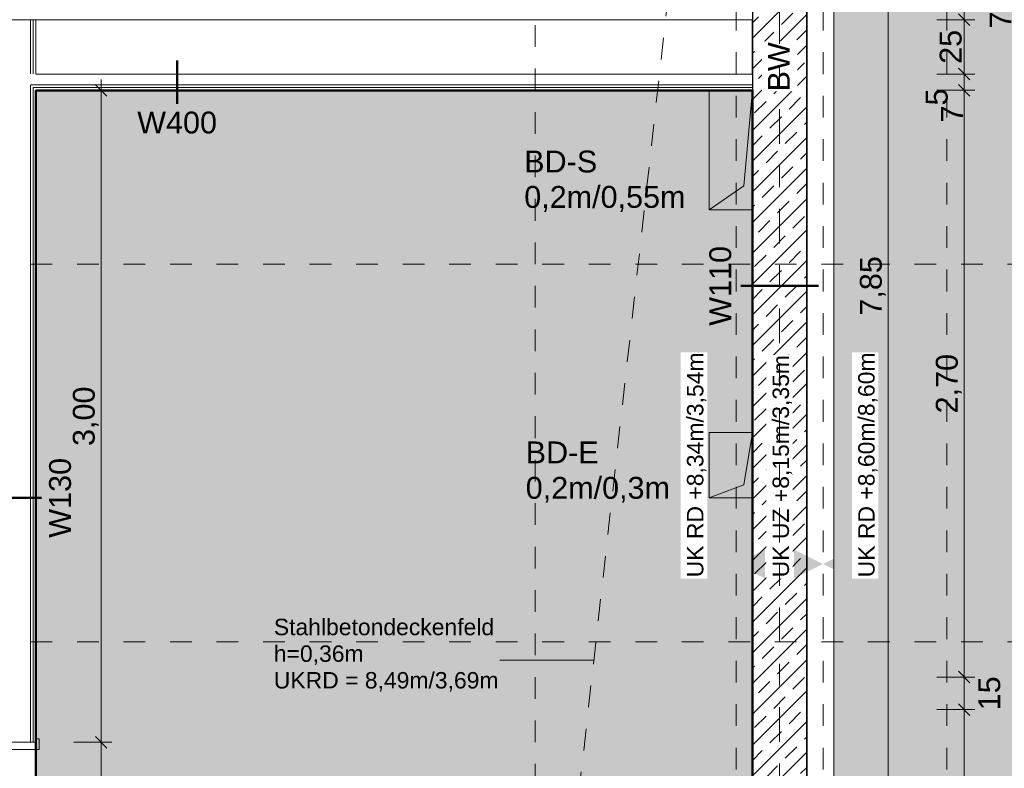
# Model space of a CAD drawing. Header units: metres. Extents: x -180 to 4, y -49 to 6.
# Tile 113 of 256: x -163.72 to -159.19, y -18.04 to -14.6. Entities that reach past the tile are written whole.
import ezdxf

# ---------------------------------------------------------------- set-up
doc = ezdxf.new("R2010")
doc.units = ezdxf.units.M
doc.header["$LTSCALE"] = 0.05
doc.header["$PDMODE"] = 1
doc.header["$PDSIZE"] = -2
for name, pattern in [('Dash Style-1', [1.999894, 0.999947, -0.999947]), ('KRA_ARC_3_GR_00_000_V_4-Grundriss EG$0$ISO-03 Gestrichelt mit A', [3.81, 1.524, -2.286]), ('Linienart-1', [2.116328, 1.058164, -1.058164]), ('Linienart-20', [2.116531, 1.058062, -1.058469]), ('Linienart-34', [4.233, 2.116, -2.117]), ('Linienart-5', [3.527679, 2.469236, -1.058443]), ('Linienart-53', [5.291531, 3.175, -1.058062, 0.352704, -0.705764])]:
    doc.linetypes.add(name, pattern=pattern)
doc.layers.get('0').update_dxf_attribs({"lineweight": 25})
for name, color, linetype, lineweight, true_color in [('00 -Bauelemente -Dämmung innen', 7, 'Continuous', 9, 0xff7fe6), ('00 -Bauelemente -Gipskarton', 7, 'Continuous', 9, 0xff7fe6), ('30 -34 Innenwände- 1 tragend', 7, 'Continuous', 13, 0xdd0806), ('30 -34 Innenwände- 2 nichttragend', 7, 'Continuous', 18, 0xff7fe6), ('30 -34 Innenwände- 4 Türen_Fenster', 7, 'Continuous', 15, 0x9955ff), ('30 -35 Decken- 1 Konstruktion-Träger- Stahlbeton', 7, 'Continuous', 13, 0x33aa00), ('30 -35 Decken- 11 Bodendurchbruch', 7, 'Continuous', 15, 0x599559), ('70 -72 Beschriftung- 1 Beschriftung allgemein', 7, 'Continuous', 9, 0xff6633), ('70 -73 Bauteildarst.- 3 verdeckt 0.35', 4, 'Linienart-34', 35, 0x00ffff), ('70 -75 Raumstempel- 1 Raumstempel', 1, 'Continuous', 50, 0xff0000), ('70 -76 Bemaßung- 2 Allgemein', 7, 'Continuous', 5, 0x6666cc), ('CW-Unsichtbar', 7, 'Continuous', 9, 0x599559)]:
    doc.layers.add(name, color=color, linetype=linetype, lineweight=lineweight, true_color=true_color)
for name, color, linetype, lineweight in [('70 -71 Achsen- 1 Gebäudeachsen', 7, 'Linienart-53', 18), ('70 -72 Beschriftung-14 Schatten', 7, 'Continuous', 5), ('70 -73 Bauteildarst.- 1 Ansicht 0.15', 7, 'Continuous', 15), ('70 -75 Raumstempel- 3 Wandstempel', 7, 'Continuous', 50), ('70 -75 Raumstempel-2 Verweislinie', 7, 'KRA_ARC_3_GR_00_000_V_4-Grundriss EG$0$ISO-03 Gestrichelt mit A', 9), ('Keine', 7, 'Continuous', 9)]:
    doc.layers.add(name, color=color, linetype=linetype, lineweight=lineweight)
doc.styles.add('Arial', font='arial.ttf')
doc.dimstyles.new('k+k 1_50', dxfattribs={"dimtxt": 0.100689, "dimasz": 0.05302, "dimexe": 0.05, "dimexo": 0.15, "dimgap": 0.01, "dimtad": 1, "dimdec": 3, "dimtxsty": 'Arial', "dimblk": 'VW_SLASH', "dimblk1": 'VW_SLASH', "dimblk2": 'VW_SLASH', "dimcen": 0, "dimdle": 0.05, "dimadec": 3, "dimazin": 0, "dimtfac": 0.75, "dimtdec": 3, "dimtix": 1, "dimtmove": 0, "dimatfit": 0, "dimldrblk": 'VW_SLASH-1', "dimfxl": 0.125, "dimfxlon": 1, "dimfrac": 2, "dimtolj": 1, "dimarcsym": 0})

# ---------------------------------------------------------------- blocks, each defined once
blk = doc.blocks.new('Gruppe-7270')
at = {"layer": '30 -34 Innenwände- 4 Türen_Fenster', "linetype": 'Linienart-1'}
blk.add_line((-0.505, -0.075), (0.505, -0.075), dxfattribs=at)
blk = doc.blocks.new('Gruppe-7271')
at = {"layer": '30 -34 Innenwände- 4 Türen_Fenster', "linetype": 'Linienart-1'}
blk.add_line((-0.505, 0.075), (0.505, 0.075), dxfattribs=at)
blk = doc.blocks.new('Gruppe-7272')
at = {"layer": '30 -34 Innenwände- 4 Türen_Fenster', "linetype": 'Continuous', "flags": 128}
for points in [[(-0.521, -0.075), (-0.521, -0.09), (-0.491, -0.09), (-0.471, -0.09), (-0.471, 0.09), (-0.521, 0.09), (-0.521, 0.075), (-0.505, 0.075), (-0.505, -0.075), (-0.521, -0.075)], [(0.521, -0.075), (0.521, -0.09), (0.491, -0.09), (0.471, -0.09), (0.471, 0.09), (0.521, 0.09), (0.521, 0.075), (0.505, 0.075), (0.505, -0.075), (0.521, -0.075)]]:
    blk.add_lwpolyline(points, dxfattribs=at)
blk = doc.blocks.new('Gruppe-7273')
at = {"layer": '30 -34 Innenwände- 2 nichttragend'}
for p, q in [((-0.505, 0.075), (-0.521, 0.075)), ((0.505, 0.075), (0.521, 0.075)), ((-0.505, -0.075), (-0.521, -0.075)), ((0.505, -0.075), (0.521, -0.075))]:
    blk.add_line(p, q, dxfattribs=at)
blk = doc.blocks.new('Gruppe-7274')
at = {"layer": '30 -34 Innenwände- 4 Türen_Fenster', "linetype": 'Linienart-5'}
blk.add_arc((-0.491, -0.09), 0.982, 270, 0, dxfattribs=at)
blk = doc.blocks.new('Gruppe-7275')
at = {"layer": '30 -34 Innenwände- 4 Türen_Fenster', "linetype": 'Linienart-5'}
blk.add_line((-0.491, -0.09), (-0.491, -1.072), dxfattribs=at)
blk = doc.blocks.new('Gruppe-7276')
at = {"layer": '30 -34 Innenwände- 4 Türen_Fenster', "color": 7}
for name in ['Gruppe-7274', 'Gruppe-7275']:
    blk.add_blockref(name, (0, 0), dxfattribs=at)
blk = doc.blocks.new('Gruppe-7277')
at = {"layer": '30 -34 Innenwände- 4 Türen_Fenster'}
blk.add_blockref('Gruppe-7272', (0, 0), dxfattribs=at)
at = {"layer": '30 -34 Innenwände- 4 Türen_Fenster', "color": 7, "transparency": 33554687}
for name in ['Gruppe-7273', 'Gruppe-7271', 'Gruppe-7270']:
    blk.add_blockref(name, (0, 0), dxfattribs=at)
at = {"layer": '30 -34 Innenwände- 4 Türen_Fenster', "color": 7}
blk.add_blockref('Gruppe-7276', (0, 0), dxfattribs=at)
blk = doc.blocks.new('Tür (2D)-18')
at = {"layer": 'CW-Unsichtbar', "color": 7, "linetype": 'Continuous', "lineweight": 5, "transparency": 33554687}
for p in [(-0.505, 0), (0.505, 0)]:
    blk.add_point(p, dxfattribs=at)
at = {"layer": '30 -34 Innenwände- 4 Türen_Fenster', "color": 7, "transparency": 33554687}
blk.add_blockref('Gruppe-7277', (0, 0), dxfattribs=at)
at = {"layer": '30 -34 Innenwände- 4 Türen_Fenster', "color": 0, "flags": 1}
for tag in ['Detail', 'Gebäudeteil', 'Aufschlag', 'Oberlicht', 'Oberblende', 'Seitenverglasung', 'feuchtr.-geeign.', 'Türblatt_Höhe', 'Türblatt_Breite', 'Türblattdicke', 'Absenkbare_Bodendichtung', 'Antrieb', 'Gewerk', 'Geschoss_Nummer', 'Tür_ID', 'Nummer', 'Typ', 'Rettungsweg', 'Raumnummer', 'Raumname', 'Zarge_Art', 'OTS', 'Türstopper', 'U-Wert', 'g-Wert', 'Rw-Wert', 'IFC_UUID', 'instanceID']:
    blk.add_attdef(tag, (-164.793, -18.948), '', height=0.00018, dxfattribs=at)
blk = doc.blocks.new('Gruppe-11675')
at = {"layer": '70 -75 Raumstempel- 3 Wandstempel'}
blk.add_line((-163.621, -16.7973), (-163.821, -16.7973), dxfattribs=at)
at = {"layer": '70 -75 Raumstempel- 3 Wandstempel', "insert": (-163.5856, -16.7973), "char_height": 0.10069, "attachment_point": 2, "rotation": 90, "line_spacing_factor": 0.96878, "style": 'Arial'}
blk.add_mtext('W130', dxfattribs=at)
blk = doc.blocks.new('Gruppe-11676')
at = {"layer": '70 -75 Raumstempel- 3 Wandstempel', "color": 7, "transparency": 33554687}
blk.add_blockref('Gruppe-11675', (0, 0), dxfattribs=at)
blk = doc.blocks.new('Gruppe-11691')
at = {"layer": '70 -75 Raumstempel- 3 Wandstempel'}
blk.add_line((-162.996, -14.9845), (-162.996, -14.7845), dxfattribs=at)
at = {"layer": '70 -75 Raumstempel- 3 Wandstempel', "insert": (-162.996, -15.0199), "char_height": 0.10069, "attachment_point": 2, "line_spacing_factor": 0.96878, "style": 'Arial'}
blk.add_mtext('W400', dxfattribs=at)
blk = doc.blocks.new('Gruppe-11692')
at = {"layer": '70 -75 Raumstempel- 3 Wandstempel', "color": 7, "transparency": 33554687}
blk.add_blockref('Gruppe-11691', (0, 0), dxfattribs=at)
blk = doc.blocks.new('Gruppe-12133')
at = {"layer": 'Keine', "color": 7, "linetype": 'Continuous', "lineweight": 50, "transparency": 33554687}
blk.add_line((-160.4002, -15.822), (-160.0418, -15.822), dxfattribs=at)
at = {"layer": '70 -75 Raumstempel- 3 Wandstempel', "insert": (-160.5446, -15.822), "char_height": 0.10069, "attachment_point": 2, "rotation": 90, "line_spacing_factor": 0.96878, "style": 'Arial'}
blk.add_mtext('W110', dxfattribs=at)
blk = doc.blocks.new('Gruppe-12134')
at = {"layer": '70 -75 Raumstempel- 3 Wandstempel', "color": 7, "transparency": 33554687}
blk.add_blockref('Gruppe-12133', (0, 0), dxfattribs=at)
blk = doc.blocks.new('Gruppe-12183')
at = {"layer": '30 -35 Decken- 1 Konstruktion-Träger- Stahlbeton', "color": 7, "linetype": 'Linienart-20', "lineweight": 13, "transparency": 33554687}
for p, q in [((-160.421, -39.047), (-160.421, -11.897)), ((-160.021, -39.047), (-160.021, -11.897))]:
    blk.add_line(p, q, dxfattribs=at)
at = {"layer": '30 -35 Decken- 1 Konstruktion-Träger- Stahlbeton', "color": 0, "flags": 1}
for tag in ['IFC_UUID', 'instanceID']:
    blk.add_attdef(tag, (-160.421, -39.047), '', height=0.00018, dxfattribs=at)
blk = doc.blocks.new('Gruppe-12223')
at = {"layer": '30 -35 Decken- 1 Konstruktion-Träger- Stahlbeton', "color": 7, "linetype": 'Linienart-20', "lineweight": 13, "transparency": 33554687}
blk.add_line((-159.451, -39.247), (-159.451, -11.897), dxfattribs=at)
at = {"layer": '30 -35 Decken- 1 Konstruktion-Träger- Stahlbeton', "color": 0, "flags": 1}
for tag in ['IFC_UUID', 'instanceID']:
    blk.add_attdef(tag, (-159.451, -39.247), '', height=0.00018, dxfattribs=at)
blk = doc.blocks.new('_01-OG1_Tragwerk (2D)')
at = {"layer": '30 -35 Decken- 1 Konstruktion-Träger- Stahlbeton'}
blk.add_blockref('Gruppe-12223', (0, 0), dxfattribs=at)
at = {"color": 255, "lineweight": 5, "transparency": 33554687}
for points, layer in [([(-160.346, -11.897), (-160.096, -11.897), (-160.096, -19.747), (-160.346, -19.747)], '30 -34 Innenwände- 1 tragend'), ([(-163.796, -14.847), (-163.646, -14.847), (-163.646, -14.597), (-163.796, -14.597)], '30 -34 Innenwände- 2 nichttragend'), ([(-163.671, -14.897), (-163.771, -14.897), (-163.796, -14.922), (-163.796, -17.622), (-163.771, -17.647), (-163.771, -17.747), (-163.796, -17.772), (-163.796, -17.922), (-163.646, -17.922), (-163.646, -14.922)], '30 -34 Innenwände- 2 nichttragend')]:
    blk.add_wipeout(points, dxfattribs=at).dxf.layer = layer
at = {"layer": '30 -34 Innenwände- 1 tragend', "linetype": 'Continuous', "lineweight": 9, "transparency": 33554687}
h = blk.add_hatch(dxfattribs=at)
h.set_pattern_fill('Stahlbeton1 1mm SRF', style=0, pattern_type=2)
h.set_pattern_definition([(45, (0, 0), (0.07071068, -0.07071068), []), (45, (0.03536, -0.03536), (0.07071068, -0.07071068), [0.075, -0.05])])
h.paths.add_polyline_path([(-160.346, -11.897), (-160.096, -11.897), (-160.096, -19.747), (-160.346, -19.747)])
at = {"color": 255, "lineweight": 5, "transparency": 33554687}
for points in [[(-163.6585, -14.847), (-163.646, -14.847), (-163.646, -14.597), (-163.6585, -14.597)], [(-163.646, -17.922), (-163.646, -14.922), (-163.6585, -14.9095), (-163.6585, -17.922)]]:
    blk.add_wipeout(points, dxfattribs=at).dxf.layer = '00 -Bauelemente -Gipskarton'
for points, layer in [([(-163.671, -14.847), (-163.6585, -14.847), (-163.6585, -14.597), (-163.671, -14.597)], '00 -Bauelemente -Gipskarton'), ([(-163.6585, -17.922), (-163.6585, -14.9095), (-163.671, -14.897), (-163.671, -17.922)], '00 -Bauelemente -Gipskarton'), ([(-160.096, -11.897), (-160.346, -11.897), (-160.346, -19.747), (-160.096, -19.747)], '30 -34 Innenwände- 1 tragend')]:
    blk.add_wipeout(points, dxfattribs=at).dxf.layer = layer
at = {"layer": '30 -34 Innenwände- 1 tragend', "linetype": 'Continuous', "lineweight": 9, "transparency": 33554687}
h = blk.add_hatch(dxfattribs=at)
h.set_pattern_fill('Stahlbeton1  SRF', style=0, pattern_type=2)
h.set_pattern_definition([(45, (0, 0), (0.07071068, -0.07071068), []), (45, (0.03536, -0.03536), (0.07071068, -0.07071068), [0.075, -0.05])])
h.paths.add_polyline_path([(-160.096, -11.897), (-160.346, -11.897), (-160.346, -19.747), (-160.096, -19.747)])
at = {"layer": '00 -Bauelemente -Gipskarton', "transparency": 33554687}
for p, q in [((-163.646, -14.597), (-163.646, -14.847)), ((-163.646, -14.922), (-163.646, -17.922))]:
    blk.add_line(p, q, dxfattribs=at)
at = {"layer": '30 -34 Innenwände- 1 tragend', "color": 7, "linetype": 'Continuous', "lineweight": 35, "transparency": 33554687}
for p, q in [((-160.346, -11.897), (-160.346, -19.747)), ((-160.096, -11.897), (-160.096, -19.747))]:
    blk.add_line(p, q, dxfattribs=at)
at = {"layer": '30 -34 Innenwände- 1 tragend', "transparency": 33554687}
for p, q in [((-160.096, -11.897), (-160.096, -19.747)), ((-160.346, -14.597), (-160.346, -14.847)), ((-160.346, -14.922), (-160.346, -19.747))]:
    blk.add_line(p, q, dxfattribs=at)
at = {"layer": '30 -34 Innenwände- 2 nichttragend', "transparency": 33554687}
for p, q in [((-163.646, -14.597), (-163.646, -14.847)), ((-163.646, -14.922), (-163.646, -17.922))]:
    blk.add_line(p, q, dxfattribs=at)
at = {"layer": '70 -75 Raumstempel- 3 Wandstempel'}
blk.add_blockref('Gruppe-12134', (0, 0), dxfattribs=at)
at = {"color": 255, "lineweight": 5, "transparency": 33554687}
for points in [[(-163.771, -14.847), (-163.671, -14.847), (-163.671, -14.597), (-163.771, -14.597)], [(-163.671, -17.922), (-163.671, -14.897), (-163.771, -14.897), (-163.771, -17.922)]]:
    blk.add_wipeout(points, dxfattribs=at).dxf.layer = '00 -Bauelemente -Dämmung innen'
at = {"layer": '00 -Bauelemente -Dämmung innen', "transparency": 33554687}
for p, q in [((-163.671, -14.597), (-163.671, -14.847)), ((-163.671, -14.897), (-163.671, -17.922))]:
    blk.add_line(p, q, dxfattribs=at)
at = {"layer": '00 -Bauelemente -Gipskarton', "transparency": 33554687}
for p, q in [((-163.671, -14.597), (-163.671, -14.847)), ((-163.6585, -14.597), (-163.6585, -14.847)), ((-163.6585, -14.597), (-163.6585, -14.847)), ((-163.671, -14.897), (-163.671, -17.922)), ((-163.6585, -14.9095), (-163.6585, -17.922)), ((-163.6585, -14.9095), (-163.6585, -17.922))]:
    blk.add_line(p, q, dxfattribs=at)
at = {"layer": '30 -34 Innenwände- 4 Türen_Fenster', "color": 7, "transparency": 33554687, "rotation": 270}
blk.add_blockref('Tür (2D)-18', (-163.721, -18.427), dxfattribs=at)
at = {"layer": '70 -75 Raumstempel- 3 Wandstempel'}
blk.add_blockref('Gruppe-11676', (0, 0), dxfattribs=at)
at = {"color": 255, "lineweight": 5, "transparency": 33554687}
for points, layer in [([(-167.881, -14.547), (-167.881, -14.597), (-160.346, -14.597), (-160.346, -14.547)], '00 -Bauelemente -Dämmung innen'), ([(-165.721, -14.847), (-165.721, -14.897), (-165.696, -14.922), (-163.796, -14.922), (-163.771, -14.897), (-163.671, -14.897), (-163.646, -14.922), (-160.346, -14.922), (-160.346, -14.847)], '30 -34 Innenwände- 2 nichttragend')]:
    blk.add_wipeout(points, dxfattribs=at).dxf.layer = layer
at = {"layer": '00 -Bauelemente -Dämmung innen', "transparency": 33554687}
blk.add_line((-160.346, -14.597), (-165.696, -14.597), dxfattribs=at)
at = {"layer": '30 -34 Innenwände- 2 nichttragend', "transparency": 33554687}
for p, q in [((-160.346, -14.522), (-160.346, -14.597)), ((-160.346, -14.597), (-163.646, -14.597))]:
    blk.add_line(p, q, dxfattribs=at)
at = {"color": 255, "lineweight": 5, "transparency": 33554687}
blk.add_wipeout([(-160.346, -14.847), (-165.721, -14.847), (-165.721, -14.897), (-160.346, -14.897)], dxfattribs=at).dxf.layer = '00 -Bauelemente -Dämmung innen'
at = {"layer": '00 -Bauelemente -Dämmung innen', "transparency": 33554687}
blk.add_line((-163.646, -14.847), (-160.346, -14.847), dxfattribs=at)
at = {"layer": '30 -34 Innenwände- 2 nichttragend', "transparency": 33554687}
blk.add_line((-163.646, -14.847), (-160.346, -14.847), dxfattribs=at)
at = {"color": 255, "lineweight": 5, "transparency": 33554687}
blk.add_wipeout([(-163.671, -14.897), (-163.6585, -14.9095), (-160.346, -14.9095), (-160.346, -14.897)], dxfattribs=at).dxf.layer = '00 -Bauelemente -Gipskarton'
blk.add_wipeout([(-163.6585, -14.9095), (-163.646, -14.922), (-160.346, -14.922), (-160.346, -14.9095)], dxfattribs=at).dxf.layer = '00 -Bauelemente -Gipskarton'
at = {"layer": '00 -Bauelemente -Dämmung innen', "transparency": 33554687}
blk.add_line((-163.671, -14.897), (-160.346, -14.897), dxfattribs=at)
at = {"layer": '00 -Bauelemente -Gipskarton', "transparency": 33554687}
for p, q in [((-163.671, -14.897), (-160.346, -14.897)), ((-163.6585, -14.9095), (-160.346, -14.9095)), ((-163.6585, -14.9095), (-160.346, -14.9095)), ((-163.646, -14.922), (-160.346, -14.922))]:
    blk.add_line(p, q, dxfattribs=at)
at = {"layer": '30 -34 Innenwände- 2 nichttragend', "transparency": 33554687}
for p, q in [((-160.346, -14.922), (-160.346, -14.847)), ((-163.646, -14.922), (-160.346, -14.922))]:
    blk.add_line(p, q, dxfattribs=at)
at = {"layer": '30 -35 Decken- 1 Konstruktion-Träger- Stahlbeton', "transparency": 33554687}
blk.add_blockref('Gruppe-12183', (0, 0), dxfattribs=at)
at = {"layer": '70 -75 Raumstempel- 3 Wandstempel'}
blk.add_blockref('Gruppe-11692', (0, 0), dxfattribs=at)
blk = doc.blocks.new('Gruppe-13518')
at = {"layer": '30 -35 Decken- 11 Bodendurchbruch', "linetype": 'Continuous', "lineweight": 0}
blk.add_hatch(color=85, dxfattribs=at).paths.add_polyline_path([(-160.546, -15.472), (-160.346, -15.472), (-160.346, -14.922), (-160.386, -15.362)])
at = {"layer": '30 -35 Decken- 11 Bodendurchbruch', "flags": 128}
blk.add_lwpolyline([(-160.546, -15.472), (-160.346, -15.472), (-160.346, -14.922), (-160.386, -15.362)], close=True, dxfattribs=at)
blk = doc.blocks.new('Gruppe-13519')
at = {"layer": '30 -35 Decken- 11 Bodendurchbruch', "flags": 128}
blk.add_lwpolyline([(-160.546, -15.472), (-160.546, -14.922), (-160.346, -14.922), (-160.386, -15.362)], close=True, dxfattribs=at)
blk = doc.blocks.new('Gruppe-13520')
at = {"layer": '30 -35 Decken- 11 Bodendurchbruch', "insert": (-161.3971, -15.4816), "char_height": 0.10069, "attachment_point": 7, "line_spacing_factor": 0.970891, "style": 'Arial'}
blk.add_mtext('BD-S \\P0,2m/0,55m', dxfattribs=at)
blk = doc.blocks.new('Gruppe-13521')
at = {"layer": '30 -35 Decken- 11 Bodendurchbruch'}
for name in ['Gruppe-13518', 'Gruppe-13519']:
    blk.add_blockref(name, (0, 0), dxfattribs=at)
at = {"layer": '30 -35 Decken- 11 Bodendurchbruch', "color": 7, "transparency": 33554687}
blk.add_blockref('Gruppe-13520', (0, 0), dxfattribs=at)
blk = doc.blocks.new('Gruppe-13522')
at = {"layer": 'CW-Unsichtbar', "linetype": 'Continuous', "lineweight": 5, "transparency": 33554687}
for p in [(-160.546, -15.197), (-160.346, -15.197)]:
    blk.add_point(p, dxfattribs=at)
at = {"layer": '30 -35 Decken- 11 Bodendurchbruch', "color": 7, "transparency": 33554687}
blk.add_blockref('Gruppe-13521', (0, 0), dxfattribs=at)
at = {"layer": '30 -35 Decken- 11 Bodendurchbruch', "color": 0, "flags": 1}
for tag in ['IFC_UUID', 'instanceID', 'prm0_name', 'prm0_type', 'prm0_value', 'prm1_name', 'prm1_type', 'prm1_value', 'prm2_name', 'prm2_type', 'prm2_value', 'prm3_name', 'prm3_type', 'prm3_value', 'prm4_name', 'prm4_type', 'prm4_value', 'prm5_name', 'prm5_type', 'prm5_value', 'prm6_name', 'prm6_type', 'prm6_value', 'prm7_name', 'prm7_type', 'prm7_value']:
    blk.add_attdef(tag, (-161.3971, -15.4862), '', height=0.00018, dxfattribs=at)
blk = doc.blocks.new('Gruppe-13523')
at = {"layer": '30 -35 Decken- 11 Bodendurchbruch', "linetype": 'Continuous', "lineweight": 0}
blk.add_hatch(color=85, dxfattribs=at).paths.add_polyline_path([(-160.546, -16.797), (-160.346, -16.797), (-160.346, -16.497), (-160.386, -16.737)])
at = {"layer": '30 -35 Decken- 11 Bodendurchbruch', "flags": 128}
blk.add_lwpolyline([(-160.546, -16.797), (-160.346, -16.797), (-160.346, -16.497), (-160.386, -16.737)], close=True, dxfattribs=at)
blk = doc.blocks.new('Gruppe-13524')
at = {"layer": '30 -35 Decken- 11 Bodendurchbruch', "flags": 128}
blk.add_lwpolyline([(-160.546, -16.797), (-160.546, -16.497), (-160.346, -16.497), (-160.386, -16.737)], close=True, dxfattribs=at)
blk = doc.blocks.new('Gruppe-13525')
at = {"layer": '30 -35 Decken- 11 Bodendurchbruch', "insert": (-161.3903, -16.8202), "char_height": 0.10069, "attachment_point": 7, "line_spacing_factor": 0.970891, "style": 'Arial'}
blk.add_mtext('BD-E \\P0,2m/0,3m', dxfattribs=at)
blk = doc.blocks.new('Gruppe-13526')
at = {"layer": '30 -35 Decken- 11 Bodendurchbruch'}
for name in ['Gruppe-13523', 'Gruppe-13524']:
    blk.add_blockref(name, (0, 0), dxfattribs=at)
at = {"layer": '30 -35 Decken- 11 Bodendurchbruch', "color": 7, "transparency": 33554687}
blk.add_blockref('Gruppe-13525', (0, 0), dxfattribs=at)
blk = doc.blocks.new('Gruppe-13527')
at = {"layer": 'CW-Unsichtbar', "linetype": 'Continuous', "lineweight": 5, "transparency": 33554687}
for p in [(-160.546, -16.647), (-160.346, -16.647)]:
    blk.add_point(p, dxfattribs=at)
at = {"layer": '30 -35 Decken- 11 Bodendurchbruch', "color": 7, "transparency": 33554687}
blk.add_blockref('Gruppe-13526', (0, 0), dxfattribs=at)
at = {"layer": '30 -35 Decken- 11 Bodendurchbruch', "color": 0, "flags": 1}
for tag in ['instanceID', 'prm0_value', 'prm1_value', 'prm2_value', 'prm3_value', 'prm4_value', 'prm5_value', 'prm6_value', 'prm7_value', 'IFC_UUID', 'prm0_name', 'prm0_type', 'prm1_name', 'prm1_type', 'prm2_name', 'prm2_type', 'prm3_name', 'prm3_type', 'prm4_name', 'prm4_type', 'prm5_name', 'prm5_type', 'prm6_name', 'prm6_type', 'prm7_name', 'prm7_type']:
    blk.add_attdef(tag, (-161.3903, -16.8247), '', height=0.00018, dxfattribs=at)
blk = doc.blocks.new('_OG1_2D (2D)')
at = {"layer": '70 -72 Beschriftung-14 Schatten', "linetype": 'Continuous', "lineweight": 0}
blk.add_hatch(color=7, dxfattribs=at).paths.add_polyline_path([(-159.97099996, -11.94704198), (-159.09413416, -11.94704198), (-159.09413416, -37.57385778), (-99.54599996, -37.57385778), (-99.54599996, -39.04704198), (-159.97099996, -39.04704198)])
at = {"layer": '70 -75 Raumstempel- 1 Raumstempel', "linetype": 'Continuous', "lineweight": 0, "true_color": 0xff0000}
blk.add_hatch(color=1, dxfattribs=at).paths.add_polyline_path([(-163.64599996, -14.92204198), (-160.34599996, -14.92204198), (-160.34599996, -19.74704198), (-160.42099996, -19.74704198), (-160.42099996, -20.14704198), (-160.34599996, -20.14704198), (-160.34599996, -22.74704198), (-160.42099996, -22.74704198), (-160.42099996, -22.99704198), (-163.64599996, -22.99704198)])
at = {"layer": '70 -72 Beschriftung- 1 Beschriftung allgemein', "linetype": 'Dash Style-1'}
for p, q in [((-161.34599996, -19.94704198), (-160.42099996, -11.69704198)), ((-161.34599996, -11.82204198), (-161.34599996, -30.99704198))]:
    blk.add_line(p, q, dxfattribs=at)
at = {"layer": '70 -72 Beschriftung- 1 Beschriftung allgemein', "linetype": 'Continuous'}
blk.add_line((-161.51007654, -17.54391691), (-161.07655867, -17.54391691), dxfattribs=at)
at = {"layer": '70 -73 Bauteildarst.- 1 Ansicht 0.15', "flags": 128}
blk.add_lwpolyline([(-159.97099996, -11.94704198), (-99.54599996, -11.94704198), (-99.54599996, -39.04704198), (-159.97099996, -39.04704198)], close=True, dxfattribs=at)
at = {"layer": '70 -75 Raumstempel- 1 Raumstempel', "flags": 128}
blk.add_lwpolyline([(-163.64599996, -14.92204198), (-160.34599996, -14.92204198), (-160.34599996, -19.74704198), (-160.42099996, -19.74704198), (-160.42099996, -20.14704198), (-160.34599996, -20.14704198), (-160.34599996, -22.74704198), (-160.42099996, -22.74704198), (-160.42099996, -22.99704198), (-163.64599996, -22.99704198)], close=True, dxfattribs=at)
at = {"layer": '70 -75 Raumstempel-2 Verweislinie'}
for p, q in [((-159.07091654, -15.72229727), (-164.02099996, -15.72229727)), ((-159.07091654, -17.45992492), (-166.3643333, -17.45992492))]:
    blk.add_line(p, q, dxfattribs=at)
at = {"layer": '30 -35 Decken- 11 Bodendurchbruch'}
for name in ['Gruppe-13522', 'Gruppe-13527']:
    blk.add_blockref(name, (0, 0), dxfattribs=at)
blk = doc.blocks.new('VW_SLASH')
at = {"color": 0, "linetype": 'ByBlock', "lineweight": -2, "transparency": 16777216}
blk.add_line((0.943, 0), (-1, 0), dxfattribs=at)
at = {"color": 0, "lineweight": 20, "transparency": 16777216, "flags": 128}
blk.add_lwpolyline([(0.5, 0.5), (-0.5, -0.5)], dxfattribs=at)
blk = doc.blocks.new('*D18807')
at = {"layer": '70 -76 Bemaßung- 2 Allgemein', "color": 0, "lineweight": -2}
for p, q in [((-159.846, -11.897), (-159.671, -11.897)), ((-159.721, -11.9501), (-159.721, -19.694)), ((-159.846, -19.747), (-159.671, -19.747))]:
    blk.add_line(p, q, dxfattribs=at)
at = {"layer": 'Defpoints', "color": 0}
for p in [(-160.021, -11.897), (-160.021, -19.747), (-159.721, -19.747)]:
    blk.add_point(p, dxfattribs=at)
at = {"layer": '70 -76 Bemaßung- 2 Allgemein', "color": 0, "lineweight": -2, "xscale": 0.05302001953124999, "yscale": 0.05302001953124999, "zscale": 0.05302001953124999}
for p, rotation in [((-159.721, -11.897), 90), ((-159.721, -19.747), 270)]:
    blk.add_blockref('VW_SLASH', p, dxfattribs=dict(at, rotation=rotation))
at = {"layer": '70 -76 Bemaßung- 2 Allgemein', "color": 0, "insert": (-159.7915, -15.822), "char_height": 0.10069, "attachment_point": 5, "rotation": 90, "style": 'Arial'}
blk.add_mtext('\\A1;7,85', dxfattribs=at)
blk = doc.blocks.new('VW_SLASH-1')
at = {"color": 0, "linetype": 'ByBlock', "lineweight": -2, "transparency": 16777216}
blk.add_line((0.943, 0), (-1, 0), dxfattribs=at)
at = {"color": 0, "lineweight": 5, "transparency": 16777216, "flags": 128}
blk.add_lwpolyline([(0.5, 0.5), (-0.5, -0.5)], dxfattribs=at)
blk = doc.blocks.new('*D18839')
at = {"layer": '70 -76 Bemaßung- 2 Allgemein', "color": 0, "lineweight": -2}
for p, q in [((-159.371, -14.469), (-159.371, -14.416)), ((-159.496, -14.522), (-159.321, -14.522)), ((-159.371, -14.597), (-159.371, -14.522)), ((-159.496, -14.597), (-159.321, -14.597)), ((-159.371, -14.6501), (-159.371, -14.7031))]:
    blk.add_line(p, q, dxfattribs=at)
at = {"layer": 'Defpoints', "color": 0}
for p in [(-160.136, -14.522), (-159.371, -14.522), (-160.136, -14.597)]:
    blk.add_point(p, dxfattribs=at)
at = {"layer": '70 -76 Bemaßung- 2 Allgemein', "color": 0, "lineweight": -2, "xscale": 0.05302001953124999, "yscale": 0.05302001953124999, "zscale": 0.05302001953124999}
for p, rotation in [((-159.371, -14.522), 270), ((-159.371, -14.597), 90)]:
    blk.add_blockref('VW_SLASH', p, dxfattribs=dict(at, rotation=rotation))
at = {"layer": '70 -76 Bemaßung- 2 Allgemein', "color": 0, "insert": (-159.2387, -14.5595), "char_height": 0.100689, "attachment_point": 5, "rotation": 90, "style": 'Arial'}
blk.add_mtext('\\A1;7\\S5^ ;', dxfattribs=at)
blk = doc.blocks.new('*D18840')
at = {"layer": '70 -76 Bemaßung- 2 Allgemein', "color": 0, "lineweight": -2}
for p, q in [((-159.496, -14.597), (-159.321, -14.597)), ((-159.371, -14.794), (-159.371, -14.6501)), ((-159.496, -14.847), (-159.321, -14.847))]:
    blk.add_line(p, q, dxfattribs=at)
at = {"layer": 'Defpoints', "color": 0}
for p in [(-160.136, -14.597), (-159.371, -14.597), (-160.136, -14.847)]:
    blk.add_point(p, dxfattribs=at)
at = {"layer": '70 -76 Bemaßung- 2 Allgemein', "color": 0, "lineweight": -2, "xscale": 0.05302001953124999, "yscale": 0.05302001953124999, "zscale": 0.05302001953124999}
for p, rotation in [((-159.371, -14.597), 90), ((-159.371, -14.847), 270)]:
    blk.add_blockref('VW_SLASH', p, dxfattribs=dict(at, rotation=rotation))
at = {"layer": '70 -76 Bemaßung- 2 Allgemein', "color": 0, "insert": (-159.4324, -14.722), "char_height": 0.10069, "attachment_point": 5, "rotation": 90, "style": 'Arial'}
blk.add_mtext('\\A1;25', dxfattribs=at)
blk = doc.blocks.new('*D18841')
at = {"layer": '70 -76 Bemaßung- 2 Allgemein', "color": 0, "lineweight": -2}
for p, q in [((-159.371, -14.794), (-159.371, -14.741)), ((-159.496, -14.847), (-159.321, -14.847)), ((-159.371, -14.922), (-159.371, -14.847)), ((-159.496, -14.922), (-159.321, -14.922)), ((-159.371, -14.9751), (-159.371, -15.0281))]:
    blk.add_line(p, q, dxfattribs=at)
at = {"layer": 'Defpoints', "color": 0}
for p in [(-160.136, -14.847), (-159.371, -14.847), (-160.136, -14.922)]:
    blk.add_point(p, dxfattribs=at)
at = {"layer": '70 -76 Bemaßung- 2 Allgemein', "color": 0, "lineweight": -2, "xscale": 0.05302001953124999, "yscale": 0.05302001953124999, "zscale": 0.05302001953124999}
for p, rotation in [((-159.371, -14.847), 270), ((-159.371, -14.922), 90)]:
    blk.add_blockref('VW_SLASH', p, dxfattribs=dict(at, rotation=rotation))
at = {"layer": '70 -76 Bemaßung- 2 Allgemein', "color": 0, "insert": (-159.462, -14.9918), "char_height": 0.100689, "attachment_point": 5, "rotation": 90, "style": 'Arial'}
blk.add_mtext('\\A1;7\\S5^ ;', dxfattribs=at)
blk = doc.blocks.new('*D18842')
at = {"layer": '70 -76 Bemaßung- 2 Allgemein', "color": 0, "lineweight": -2}
for p, q in [((-159.496, -14.922), (-159.321, -14.922)), ((-159.371, -17.569), (-159.371, -14.9751)), ((-159.496, -17.622), (-159.321, -17.622))]:
    blk.add_line(p, q, dxfattribs=at)
at = {"layer": 'Defpoints', "color": 0}
for p in [(-160.136, -14.922), (-159.371, -14.922), (-160.136, -17.622)]:
    blk.add_point(p, dxfattribs=at)
at = {"layer": '70 -76 Bemaßung- 2 Allgemein', "color": 0, "lineweight": -2, "xscale": 0.05302001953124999, "yscale": 0.05302001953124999, "zscale": 0.05302001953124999}
for p, rotation in [((-159.371, -14.922), 90), ((-159.371, -17.622), 270)]:
    blk.add_blockref('VW_SLASH', p, dxfattribs=dict(at, rotation=rotation))
at = {"layer": '70 -76 Bemaßung- 2 Allgemein', "color": 0, "insert": (-159.4415, -16.272), "char_height": 0.10069, "attachment_point": 5, "rotation": 90, "style": 'Arial'}
blk.add_mtext('\\A1;2,70', dxfattribs=at)
blk = doc.blocks.new('*D18843')
at = {"layer": '70 -76 Bemaßung- 2 Allgemein', "color": 0, "lineweight": -2}
for p, q in [((-159.371, -17.569), (-159.371, -17.516)), ((-159.496, -17.622), (-159.321, -17.622)), ((-159.371, -17.772), (-159.371, -17.622)), ((-159.496, -17.772), (-159.321, -17.772)), ((-159.371, -17.8251), (-159.371, -17.8781))]:
    blk.add_line(p, q, dxfattribs=at)
at = {"layer": 'Defpoints', "color": 0}
for p in [(-160.136, -17.622), (-159.371, -17.622), (-160.136, -17.772)]:
    blk.add_point(p, dxfattribs=at)
at = {"layer": '70 -76 Bemaßung- 2 Allgemein', "color": 0, "lineweight": -2, "xscale": 0.05302001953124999, "yscale": 0.05302001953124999, "zscale": 0.05302001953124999}
for p, rotation in [((-159.371, -17.622), 270), ((-159.371, -17.772), 90)]:
    blk.add_blockref('VW_SLASH', p, dxfattribs=dict(at, rotation=rotation))
at = {"layer": '70 -76 Bemaßung- 2 Allgemein', "color": 0, "insert": (-159.2546, -17.697), "char_height": 0.10069, "attachment_point": 5, "rotation": 90, "style": 'Arial'}
blk.add_mtext('\\A1;15', dxfattribs=at)
blk = doc.blocks.new('*D18844')
at = {"layer": '70 -76 Bemaßung- 2 Allgemein', "color": 0, "lineweight": -2}
for p, q in [((-159.496, -17.772), (-159.321, -17.772)), ((-159.371, -19.944), (-159.371, -17.8251)), ((-159.496, -19.997), (-159.321, -19.997))]:
    blk.add_line(p, q, dxfattribs=at)
at = {"layer": 'Defpoints', "color": 0}
for p in [(-160.136, -17.772), (-159.371, -17.772), (-159.971, -19.997)]:
    blk.add_point(p, dxfattribs=at)
at = {"layer": '70 -76 Bemaßung- 2 Allgemein', "color": 0, "lineweight": -2, "xscale": 0.05302001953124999, "yscale": 0.05302001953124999, "zscale": 0.05302001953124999}
for p, rotation in [((-159.371, -17.772), 90), ((-159.371, -19.997), 270)]:
    blk.add_blockref('VW_SLASH', p, dxfattribs=dict(at, rotation=rotation))
at = {"layer": '70 -76 Bemaßung- 2 Allgemein', "color": 0, "insert": (-159.4582, -18.8845), "char_height": 0.100689, "attachment_point": 5, "rotation": 90, "style": 'Arial'}
blk.add_mtext('\\A1;2,22\\S5^ ;', dxfattribs=at)
blk = doc.blocks.new('*D18885')
at = {"layer": '70 -76 Bemaßung- 2 Allgemein', "color": 0, "lineweight": -2}
for p, q in [((-163.471, -14.922), (-163.296, -14.922)), ((-163.346, -17.869), (-163.346, -14.9751)), ((-163.471, -17.922), (-163.296, -17.922))]:
    blk.add_line(p, q, dxfattribs=at)
at = {"layer": 'Defpoints', "color": 0}
for p in [(-163.646, -14.922), (-163.346, -14.922), (-163.646, -17.922)]:
    blk.add_point(p, dxfattribs=at)
at = {"layer": '70 -76 Bemaßung- 2 Allgemein', "color": 0, "lineweight": -2, "xscale": 0.05302001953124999, "yscale": 0.05302001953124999, "zscale": 0.05302001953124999}
for p, rotation in [((-163.346, -14.922), 90), ((-163.346, -17.922), 270)]:
    blk.add_blockref('VW_SLASH', p, dxfattribs=dict(at, rotation=rotation))
at = {"layer": '70 -76 Bemaßung- 2 Allgemein', "color": 0, "insert": (-163.4165, -16.422), "char_height": 0.10069, "attachment_point": 5, "rotation": 90, "style": 'Arial'}
blk.add_mtext('\\A1;3,00', dxfattribs=at)
blk = doc.blocks.new('*D18886')
at = {"layer": '70 -76 Bemaßung- 2 Allgemein', "color": 0, "lineweight": -2}
for p, q in [((-163.471, -17.922), (-163.296, -17.922)), ((-163.346, -18.879), (-163.346, -17.9751)), ((-163.471, -18.932), (-163.296, -18.932))]:
    blk.add_line(p, q, dxfattribs=at)
at = {"layer": 'Defpoints', "color": 0}
for p in [(-163.646, -17.922), (-163.346, -17.922), (-163.646, -18.932)]:
    blk.add_point(p, dxfattribs=at)
at = {"layer": '70 -76 Bemaßung- 2 Allgemein', "color": 0, "lineweight": -2, "xscale": 0.05302001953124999, "yscale": 0.05302001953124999, "zscale": 0.05302001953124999}
for p, rotation in [((-163.346, -17.922), 90), ((-163.346, -18.932), 270)]:
    blk.add_blockref('VW_SLASH', p, dxfattribs=dict(at, rotation=rotation))
at = {"layer": '70 -76 Bemaßung- 2 Allgemein', "color": 0, "insert": (-163.4165, -18.427), "char_height": 0.10069, "attachment_point": 5, "rotation": 90, "style": 'Arial'}
blk.add_mtext('\\A1;1,01', dxfattribs=at)
blk = doc.blocks.new('Gruppe-16199')
at = {"layer": '70 -76 Bemaßung- 2 Allgemein', "color": 7, "linetype": 'Continuous'}
blk.add_solid([(-160.5545, -17.1686), (-160.421, -17.102), (-160.5544, -17.0351)], dxfattribs=at)
at = {"color": 255}
blk.add_wipeout([(-160.5545, -17.1686), (-160.5545, -16.1283), (-160.6762, -16.1283), (-160.6762, -17.1686)], dxfattribs=at).dxf.layer = '70 -76 Bemaßung- 2 Allgemein'
at = {"layer": '70 -76 Bemaßung- 2 Allgemein', "insert": (-160.558, -16.1283), "char_height": 0.075516, "attachment_point": 9, "rotation": 90, "line_spacing_factor": 0.973705, "style": 'Arial'}
blk.add_mtext('UK RD +8,34m/3,54m', dxfattribs=at)
blk = doc.blocks.new('Gruppe-16200')
at = {"layer": '70 -76 Bemaßung- 2 Allgemein', "color": 7, "linetype": 'Continuous'}
blk.add_solid([(-159.8875, -17.1686), (-160.021, -17.102), (-159.8876, -17.0351)], dxfattribs=at)
at = {"color": 255}
blk.add_wipeout([(-159.7658, -17.1686), (-159.7658, -16.1283), (-159.8875, -16.1283), (-159.8875, -17.1686)], dxfattribs=at).dxf.layer = '70 -76 Bemaßung- 2 Allgemein'
at = {"layer": '70 -76 Bemaßung- 2 Allgemein', "insert": (-159.7693, -16.1283), "char_height": 0.075516, "attachment_point": 9, "rotation": 90, "line_spacing_factor": 0.973705, "style": 'Arial'}
blk.add_mtext('UK RD +8,60m/8,60m', dxfattribs=at)
blk = doc.blocks.new('Gruppe-16255')
at = {"color": 255}
blk.add_wipeout([(-160.1601, -17.1686), (-160.1601, -16.1401), (-160.2819, -16.1401), (-160.2819, -17.1686)], dxfattribs=at).dxf.layer = '70 -76 Bemaßung- 2 Allgemein'
at = {"layer": '70 -76 Bemaßung- 2 Allgemein', "color": 7, "linetype": 'Continuous'}
for points in [[(-160.2875, -17.1686), (-160.421, -17.102), (-160.2876, -17.0351)], [(-160.1545, -17.1686), (-160.021, -17.102), (-160.1544, -17.0351)]]:
    blk.add_solid(points, dxfattribs=at)
at = {"layer": '70 -76 Bemaßung- 2 Allgemein', "insert": (-160.1637, -16.1401), "char_height": 0.075516, "attachment_point": 9, "rotation": 90, "line_spacing_factor": 0.973705, "style": 'Arial'}
blk.add_mtext('UK UZ +8,15m/3,35m', dxfattribs=at)
blk = doc.blocks.new('Gruppe-16320')
at = {"layer": '70 -73 Bauteildarst.- 3 verdeckt 0.35'}
for name in ['Gruppe-16199', 'Gruppe-16200']:
    blk.add_blockref(name, (0, 0), dxfattribs=at)
at = {"layer": '70 -76 Bemaßung- 2 Allgemein'}
blk.add_blockref('Gruppe-16255', (0, 0), dxfattribs=at)
blk = doc.blocks.new('Gruppe-16359')
at = {"color": 255}
blk.add_wipeout([(-160.1399, -14.9272), (-160.1399, -14.697), (-160.3021, -14.697), (-160.3021, -14.9272)], dxfattribs=at).dxf.layer = '70 -75 Raumstempel- 3 Wandstempel'
at = {"layer": '70 -75 Raumstempel- 3 Wandstempel', "insert": (-160.2751, -14.9272), "char_height": 0.10069, "attachment_point": 1, "rotation": 90, "line_spacing_factor": 0.970891, "style": 'Arial'}
blk.add_mtext('BW', dxfattribs=at)
blk = doc.blocks.new('_Achsen (3D)')
at = {"layer": '70 -71 Achsen- 1 Gebäudeachsen', "transparency": 33554687}
blk.add_line((-160.221, 3.8), (-160.221, -46.172), dxfattribs=at)
blk = doc.blocks.new('Gruppe-15560')
at = {"layer": '70 -76 Bemaßung- 2 Allgemein'}
dim = blk.add_aligned_dim(p1=(-160.021, -11.897), p2=(-160.021, -19.747), distance=0.3, text='7,85', dimstyle='k+k 1_50', override={"dimtxt": 0.100689, "dimgap": 0.01, "dimpost": '<>', "dimtxsty": 'Arial', "dimtmove": 2}, dxfattribs=at)
dim.commit()
dim.dimension.update_dxf_attribs({"geometry": '*D18807', "text_midpoint": (-159.7915, -15.822)})
blk = doc.blocks.new('Gruppe-15565')
at = {"layer": '70 -76 Bemaßung- 2 Allgemein'}
for p1, p2, text, override, picture, middle in [((-160.136, -14.597), (-160.136, -14.522), '7\\S5^ ;', {"dimtxt": 0.100689, "dimgap": 0.01, "dimpost": '<>', "dimtxsty": 'Arial', "dimtix": 0, "dimtmove": 2}, '*D18839', (-159.2387, -14.5595)), ((-160.136, -14.847), (-160.136, -14.597), '25', {"dimtxt": 0.100689, "dimgap": 0.01, "dimpost": '<>', "dimtxsty": 'Arial', "dimtmove": 2}, '*D18840', (-159.4324, -14.722)), ((-160.136, -17.622), (-160.136, -14.922), '2,70', {"dimtxt": 0.100689, "dimgap": 0.01, "dimpost": '<>', "dimtxsty": 'Arial', "dimtmove": 2}, '*D18842', (-159.4415, -16.272)), ((-160.136, -17.772), (-160.136, -17.622), '15', {"dimtxt": 0.100689, "dimgap": 0.01, "dimpost": '<>', "dimtxsty": 'Arial', "dimtix": 0, "dimtmove": 2}, '*D18843', (-159.2546, -17.697))]:
    dim = blk.add_aligned_dim(p1=p1, p2=p2, distance=-0.765, text=text, dimstyle='k+k 1_50', override=override, dxfattribs=at)
    dim.commit()
    dim.dimension.update_dxf_attribs({"geometry": picture, "text_midpoint": middle})
dim = blk.add_linear_dim(base=(-159.371, -14.847), p1=(-160.136, -14.922), p2=(-160.136, -14.847), angle=90, text='7\\S5^ ;', dimstyle='k+k 1_50', override={"dimtxt": 0.100689, "dimgap": 0.01, "dimpost": '<>', "dimtxsty": 'Arial', "dimtix": 0, "dimtmove": 2}, dxfattribs=at)
dim.commit()
dim.dimension.update_dxf_attribs({"geometry": '*D18841', "text_midpoint": (-159.462, -14.9918), "dimtype": 161})
dim = blk.add_linear_dim(base=(-159.371, -17.772), p1=(-159.971, -19.997), p2=(-160.136, -17.772), angle=270, text='2,22\\S5^ ;', dimstyle='k+k 1_50', override={"dimtxt": 0.100689, "dimgap": 0.01, "dimpost": '<>', "dimtxsty": 'Arial', "dimtmove": 2}, dxfattribs=at)
dim.commit()
dim.dimension.update_dxf_attribs({"geometry": '*D18844', "text_midpoint": (-159.4582, -18.8845)})
blk = doc.blocks.new('Gruppe-15573')
at = {"layer": '70 -76 Bemaßung- 2 Allgemein'}
for p1, p2, text, picture, middle in [((-163.646, -17.922), (-163.646, -14.922), '3,00', '*D18885', (-163.4165, -16.422)), ((-163.646, -18.932), (-163.646, -17.922), '1,01', '*D18886', (-163.4165, -18.427))]:
    dim = blk.add_aligned_dim(p1=p1, p2=p2, distance=-0.3, text=text, dimstyle='k+k 1_50', override={"dimtxt": 0.100689, "dimgap": 0.01, "dimpost": '<>', "dimtxsty": 'Arial', "dimtmove": 2}, dxfattribs=at)
    dim.commit()
    dim.dimension.update_dxf_attribs({"geometry": picture, "text_midpoint": middle})
blk = doc.blocks.new('_OG1_2D Bemaßung_ Beschriftung (2D)')
at = {"layer": '70 -76 Bemaßung- 2 Allgemein'}
for name in ['Gruppe-15560', 'Gruppe-15565', 'Gruppe-15573']:
    blk.add_blockref(name, (0, 0), dxfattribs=at)
at = {"layer": '30 -35 Decken- 1 Konstruktion-Träger- Stahlbeton', "color": 7}
blk.add_blockref('Gruppe-16320', (0, 0), dxfattribs=at)
at = {"layer": '70 -75 Raumstempel- 3 Wandstempel'}
blk.add_blockref('Gruppe-16359', (0, 0), dxfattribs=at)
at = {"layer": '70 -72 Beschriftung- 1 Beschriftung allgemein', "insert": (-162.55037273, -17.6885558), "char_height": 0.0755164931, "attachment_point": 7, "line_spacing_factor": 0.973705, "style": 'Arial'}
blk.add_mtext('Stahlbetondeckenfeld\\Ph=0,36m\\PUKRD = 8,49m/3,69m', dxfattribs=at)

msp = doc.modelspace()

# ---------------------------------------------------------------- block references
at = {"layer": 'Keine', "color": 1}
msp.add_blockref('_01-OG1_Tragwerk (2D)', (0, 0), dxfattribs=at)

# ---------------------------------------------------------------- next in the draw order: block references
msp.add_blockref('_OG1_2D (2D)', (0, 0), dxfattribs=at)

# ---------------------------------------------------------------- next in the draw order: block references
msp.add_blockref('_OG1_2D Bemaßung_ Beschriftung (2D)', (0, 0), dxfattribs=at)

# ---------------------------------------------------------------- next in the draw order: block references
msp.add_blockref('_Achsen (3D)', (0, 0), dxfattribs=at)

doc.saveas('drawing.dxf')
